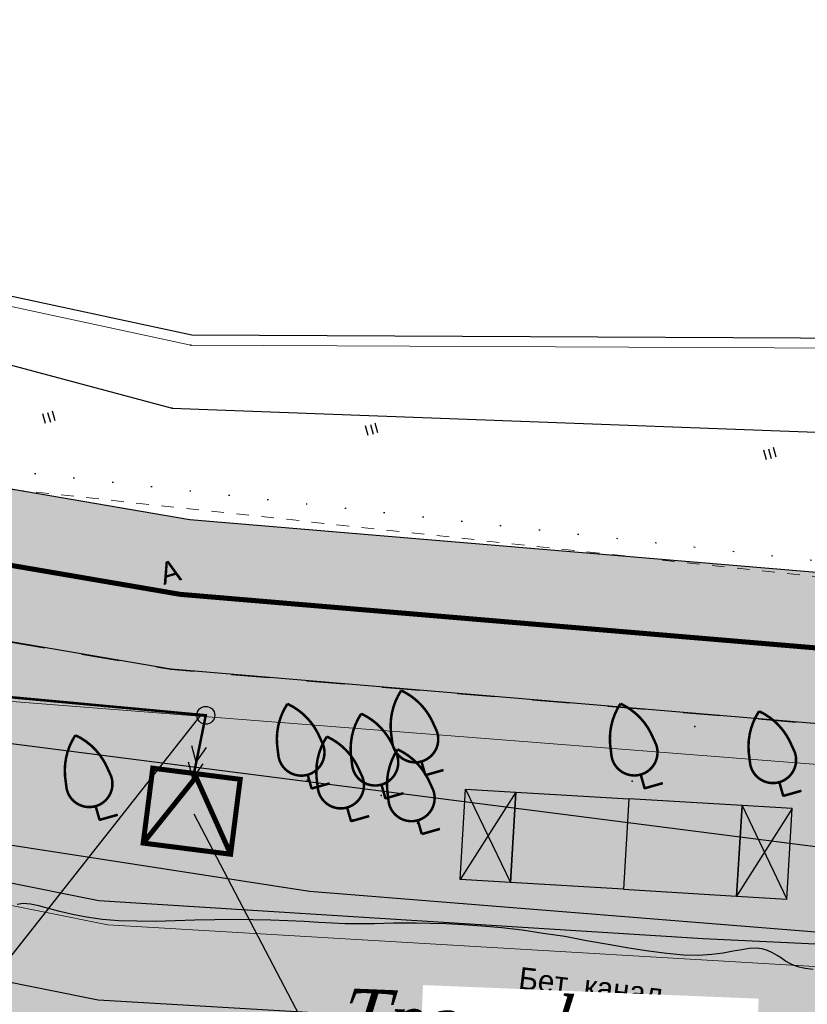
# Model space of a CAD drawing. Extents: x 4085 to 16488, y -65 to 12615.
# Tile 152 of 230: x 15410 to 15472, y 10567 to 10645. Entities that reach past the tile are written whole.
import ezdxf
from ezdxf.xclip import XClip

# ---------------------------------------------------------------- set-up
doc = ezdxf.new("R2010")
doc.units = 0
doc.header["$MEASUREMENT"] = 0
doc.header["$XCLIPFRAME"] = 0
for name, pattern in [('ACAD_ISO03W100', [30, 12, -18]), ('CONTI', [0]), ('STRIHSMALL', [1, 0.5, -0.5]), ('Д_ТРОТ_ТРУБА', [3, 1.5, -1.5]), ('ДОРОГИ_СТРОЯЩ', [9, 8, -1]), ('Контура низ откосов  Штриховая 0.1-0.5 - - - - - - -', [0.6, 0.1, -0.5]), ('РА_КОНТУРЫ', [1.5, 0, -1.5])]:
    doc.linetypes.add(name, pattern=pattern)
doc.layers.get('0').update_dxf_attribs({"color": 250, "linetype": 'CONTI'})
for name, color, linetype in [('(013) Газ', 30, 'ИК_Газопровод -------г--------'), ('(014) Водопровод', 5, 'ИК_Водопровод -------в--------'), ('(025) Дорога', 7, 'Continuous'), ('(027) Гидрография', 7, 'Continuous'), ('(035) Откосы', 7, 'Continuous'), ('(036) Растительность', 7, 'Continuous'), ('(037) Контуры', 7, 'Контура низ откосов  Штриховая 0.1-0.5 - - - - - - -'), ('(038) Деревья', 7, 'Continuous'), ('(040) Ограда', 7, 'Continuous'), ('GOR_BDEFAULT', 212, 'CONTI'), ('PI_TTDEFAULT', 5, 'CONTI')]:
    doc.layers.add(name, color=color, linetype=linetype)
doc.layers.add('.', color=7, linetype='Continuous', lineweight=15)
doc.layers.add('0ZG - GOR-INCE', color=5, linetype='Continuous', lineweight=15)
doc.styles.add('BM-431', font='txt')
doc.styles.add('ESKD1', font='times.ttf', dxfattribs={"width": 0.8, "oblique": 14.99430549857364})
doc.styles.get("Standard").update_dxf_attribs({"font": 'times.ttf'})
doc.linetypes.add('ИК_Водопровод -------в--------', pattern='A,9,-0.6,["В",Standard,S=1.199999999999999,R=0,X=0,Y=-0.6],-1.199999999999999', length=10.8)
doc.linetypes.add('ИК_Газопровод -------г--------', pattern='A,9,-0.6,["Г",Standard,S=1.199999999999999,R=0,X=0,Y=-0.6],-1.199999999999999', length=10.8)
doc.linetypes.add('ОГРАДА_ГЛИН', pattern='A,4,["|",Standard,S=0.8,R=0,X=0,Y=-0.8],0.5,["|",Standard,S=0.8,R=0,X=0,Y=-0.8],3.5', length=8)
doc.linetypes.add('ОТКОСЫ_НЕУКР', pattern='A,0.5,["|",Standard,S=1.199999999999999,R=0,X=0,Y=-1.199999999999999],1,["|",Standard,S=0.5,R=0,X=0,Y=-0.5],0.5', length=2)

# ---------------------------------------------------------------- blocks, each defined once
blk = doc.blocks.new('wedwedwedewdewd')
at = {"layer": '.', "linetype": 'Continuous'}
h = blk.add_hatch(color=256, dxfattribs=at)
h.dxf.hatch_style = 1
h.set_gradient(color1=(255, 217, 179), color2=(255, 209, 163), one_color=1, tint=0.8199999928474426, name='HEMISPHERICAL')
h.paths.add_polyline_path([(16128.6629179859, 10756.6104308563), (16126.6629179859, 10756.6104308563), (16126.6629179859, 10760.2104308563), (16128.6629179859, 10760.2104308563)])
h.paths.add_polyline_path([(16137.6629179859, 10756.6104308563), (16139.6629179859, 10756.6104308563), (16139.6629179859, 10760.2104308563), (16137.6629179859, 10760.2104308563)])
h = blk.add_hatch(color=256, dxfattribs=at)
h.dxf.hatch_style = 1
h.set_gradient(color1=(255, 127, 127), color2=(255, 133, 133), one_color=1, tint=0.7599999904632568, name='HEMISPHERICAL')
h.paths.add_polyline_path([(16133.1629179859, 10760.2104308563), (16133.1629179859, 10756.6104308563), (16137.6629179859, 10756.6104308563), (16137.6629179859, 10760.2104308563)])
h.paths.add_polyline_path([(16133.1629179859, 10760.2104308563), (16133.1629179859, 10756.6104308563), (16128.6629179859, 10756.6104308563), (16128.6629179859, 10760.2104308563)])
at = {"linetype": 'Continuous'}
for points in [[(16128.6629179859, 10756.6104308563), (16126.6629179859, 10756.6104308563), (16126.6629179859, 10760.2104308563), (16128.6629179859, 10760.2104308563)], [(16133.1629179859, 10760.2104308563), (16133.1629179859, 10756.6104308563), (16128.6629179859, 10756.6104308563), (16128.6629179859, 10760.2104308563)], [(16133.1629179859, 10760.2104308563), (16133.1629179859, 10756.6104308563), (16137.6629179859, 10756.6104308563), (16137.6629179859, 10760.2104308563)], [(16137.6629179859, 10756.6104308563), (16139.6629179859, 10756.6104308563), (16139.6629179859, 10760.2104308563), (16137.6629179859, 10760.2104308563)]]:
    blk.add_lwpolyline(points, close=True, dxfattribs=at)
for points in [[(16126.6629179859, 10760.2104308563), (16128.6629179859, 10756.6104308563)], [(16128.6629179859, 10760.2104308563), (16126.6629179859, 10756.6104308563)], [(16137.6629179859, 10760.2104308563), (16139.6629179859, 10756.6104308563)], [(16139.6629179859, 10760.2104308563), (16137.6629179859, 10756.6104308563)]]:
    blk.add_lwpolyline(points, dxfattribs=at)
blk = doc.blocks.new('Frukt')
at = {"const_width": 0.05}
for points in [[(-0.4205244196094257, 1.022529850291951, -0.1691763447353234), (1e-16, 1.75, -0.2441870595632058)], [(0.4205244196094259, 1.022529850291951, 0.1691763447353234), (1e-16, 1.75, 0.2441870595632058)], [(-0.4584567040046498, 0.7797198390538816, 1.08086464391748), (0.4584567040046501, 0.7797198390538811, 1.08086464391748)]]:
    blk.add_lwpolyline(points, format="xyb", dxfattribs=at)
for points in [[(-0.4205244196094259, 1.022529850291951), (-0.4584567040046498, 0.7797198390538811)], [(0.4205244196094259, 1.022529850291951), (0.4584567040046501, 0.7797198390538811)], [(0, 0), (0, 0.2749118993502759)], [(0, 0), (0.375, 0)]]:
    blk.add_lwpolyline(points, dxfattribs=at)
blk.add_lwpolyline([(0, 0), (0, 0.2749118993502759)])
blk = doc.blocks.new('SAFASDSADSD')
at = {"layer": '(038) Деревья', "color": 253, "linetype": 'Continuous', "xscale": 2, "yscale": 2, "zscale": 2, "rotation": 15.91962328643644}
for p in [(15426.92137231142, 10293.97898800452, -1.018999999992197), (15422.40334497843, 10293.44943389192, -0.8099999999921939), (15435.62842464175, 10293.45722204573, -0.6399999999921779), (15425.33307003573, 10293.05801201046, -0.9089999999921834), (15441.13232691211, 10293.15530119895, -0.8279999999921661), (15413.98258010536, 10292.20186779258, -0.8419999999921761), (15423.97004434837, 10292.14929809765, -0.9129999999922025), (15426.77746483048, 10291.63980305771, -301.1919999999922)]:
    blk.add_blockref('Frukt', p, dxfattribs=at)
blk = doc.blocks.new('I04020')
for p, q in [((-0.8, 0), (-0.8, 1.599999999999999)), ((0, 1.599999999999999), (0, 0)), ((0.8, 0), (0.8, 1.599999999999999))]:
    blk.add_line(p, q)
blk = doc.blocks.new('DWQDWQDWQDW')
at = {"layer": '(013) Газ', "color": 253, "elevation": -293.957, "flags": 128}
blk.add_lwpolyline([(16593.83506903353, 8974.110468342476), (16588.96545963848, 8968.736761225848), (16632.98667265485, 8943.083242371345), (16704.89038168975, 8901.987053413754), (16713.49512867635, 8898.601605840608), (16716.29561868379, 8902.06056614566), (16753.91639659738, 8891.037372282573), (16792.22739751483, 8888.710553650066), (16830.89549945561, 8890.879287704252), (16830.50853180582, 8918.83143865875)], dxfattribs=at)
at = {"layer": '(014) Водопровод', "color": 253, "elevation": -0.2139999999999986, "flags": 128}
blk.add_lwpolyline([(16576.37112010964, 8963.692651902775), (16647.22021744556, 8922.774417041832), (16676.61723473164, 8903.063879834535), (16729.17879445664, 8880.612172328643), (16787.81512696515, 8871.698870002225), (16848.04605080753, 8870.409413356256), (16903.72827593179, 8877.875031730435), (16942.08651437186, 8888.592403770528), (16968.85804464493, 8898.019312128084), (16985.97840509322, 8906.188265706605), (17005.34272647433, 8917.325592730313), (17029.56370210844, 8932.37398698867), (17030.32106021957, 8934.643155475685)], dxfattribs=at)
at = {"layer": '(025) Дорога', "color": 253, "linetype": 'Д_ТРОТ_ТРУБА', "elevation": -0.4010000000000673, "flags": 128}
blk.add_lwpolyline([(16566.95710446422, 8968.774648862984), (16581.35964468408, 8962.579843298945), (16593.92467366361, 8956.537509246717), (16606.68271899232, 8949.315799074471), (16619.4903360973, 8941.466356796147), (16632.3521543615, 8933.527680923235), (16644.7375996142, 8925.950764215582), (16657.88819308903, 8918.769131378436), (16670.94665096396, 8911.584201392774), (16683.91161958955, 8904.281972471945), (16697.34266377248, 8897.96886783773), (16711.11165083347, 8892.342929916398), (16724.9216501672, 8887.512931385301), (16739.10714151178, 8883.503847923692), (16753.61875502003, 8880.664484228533), (16784.58704305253, 8877.32039776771), (16810.58901265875, 8875.154393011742), (16851.88239628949, 8872.593959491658), (16870.9045429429, 8873.190305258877), (16896.32836116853, 8876.784183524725), (16922.73497409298, 8884.704644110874), (16937.64509330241, 8890.028293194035), (16946.15470516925, 8892.230724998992), (16961.10083296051, 8897.336424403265), (16974.97421041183, 8903.031104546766), (16988.47571634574, 8909.838002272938), (17001.44256465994, 8917.787105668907), (17014.22299669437, 8926.21469412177), (17017.81314260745, 8929.256083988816)], dxfattribs=at)
at = {"layer": '(035) Откосы', "color": 253, "linetype": 'ОТКОСЫ_НЕУКР', "ltscale": 1.5, "elevation": -0.6170000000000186, "flags": 128}
blk.add_lwpolyline([(16739.45308839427, 8875.20530978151), (16758.92019256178, 8871.7201008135), (16785.23249284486, 8868.989124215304), (16834.46331352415, 8866.430057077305), (16872.30635476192, 8865.117805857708), (16894.6491773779, 8865.49292062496), (16897.6269511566, 8866.243948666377), (16919.04864691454, 8873.140999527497), (16955.05316177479, 8885.96822939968), (16990.55466388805, 8900.238315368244), (17022.49028712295, 8919.820872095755)], dxfattribs=at)
at = {"layer": '(037) Контуры', "color": 253, "linetype": 'РА_КОНТУРЫ', "elevation": 0.1370000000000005, "flags": 128}
blk.add_lwpolyline([(16709.93101087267, 8900.003870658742), (16727.13231965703, 8893.835471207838), (16737.69941842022, 8890.020052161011), (16764.36353580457, 8886.408268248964), (16791.92882026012, 8882.68535570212), (16826.8782259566, 8880.017210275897), (16829.39197099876, 8881.426574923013), (16830.10129526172, 8884.267925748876), (16830.31817282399, 8891.853615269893)], dxfattribs=at)
at = {"layer": '(040) Ограда', "color": 253, "linetype": 'ОГРАДА_ГЛИН', "ltscale": 0.5, "elevation": 0.1370000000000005, "flags": 128}
blk.add_lwpolyline([(16711.29915377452, 8902.988500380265), (16714.09985229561, 8901.531539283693), (16715.19022451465, 8903.42581412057), (16754.76966630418, 8893.926719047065), (16792.35856682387, 8892.861280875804), (16829.90656992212, 8892.260254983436), (16829.68568297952, 8900.108678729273), (16829.1840738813, 8917.931555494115)], dxfattribs=at)
at = {"color": 253, "linetype": 'Continuous', "elevation": -0.6170000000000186}
for points in [[(16558.80255977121, 8945.946029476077), (16570.6070005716, 8947.717188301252, -0.07815532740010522), (16597.94249155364, 8942.058203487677), (16620.12967143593, 8929.197915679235, 0.02195865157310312), (16680.08866086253, 8893.238522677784, 0.01496813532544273), (16723.48298193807, 8876.757839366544), (16750.88513959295, 8870.57602320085), (16790.77832134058, 8867.279309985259), (16872.31370058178, 8863.893621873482), (16895.15054692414, 8864.321306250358), (16944.32124811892, 8880.133131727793), (16994.43535242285, 8899.563749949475), (17012.77464116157, 8910.375999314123), (17023.26825659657, 8917.9292242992)], [(16562.18063359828, 8941.934712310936), (16579.37002182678, 8942.908548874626), (16596.98241794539, 8939.147166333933), (16618.54894594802, 8926.646625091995, 0.02197958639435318), (16678.79663357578, 8890.526571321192, 0.01507167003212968), (16722.66014219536, 8873.868075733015), (16750.42929275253, 8867.603467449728), (16790.58345219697, 8864.285187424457, 0.01330051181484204), (16847.98186172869, 8863.082048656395), (16895.37651316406, 8862.057228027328), (16949.57757229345, 8880.2725550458, 0.04650476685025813), (16996.14201924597, 8896.840733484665), (17017.23438593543, 8907.707821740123), (17025.51246180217, 8912.472396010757)]]:
    blk.add_lwpolyline(points, format="xyb", dxfattribs=at)
at = {"color": 253, "linetype": 'Continuous'}
for points, elevation in [([(16711.11455305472, 8902.633644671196), (16714.25530054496, 8900.999785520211), (16715.38769388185, 8902.96706253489), (16754.71675908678, 8893.528058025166), (16792.3496989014, 8892.461371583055), (16830.31817282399, 8891.853615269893), (16830.08552465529, 8900.119931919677), (16829.58391555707, 8917.942808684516)], 0.1370000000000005), ([(16737.97634096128, 8880.481025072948), (16795.4310455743, 8874.631195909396)], 0.4177193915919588)]:
    blk.add_lwpolyline(points, dxfattribs=dict(at, elevation=elevation))
at = {"color": 253, "linetype": 'STRIHSMALL', "elevation": -0.1080000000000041}
blk.add_lwpolyline([(16683.38293585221, 8910.534855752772), (16713.86271344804, 8896.817288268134), (16737.53588446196, 8889.268521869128), (16798.08475644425, 8881.262483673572), (16829.05295367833, 8879.045837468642), (16831.14934190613, 8881.717680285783), (16831.25646008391, 8899.907069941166), (16831.3587894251, 8917.283282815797)], dxfattribs=at)
at = {"layer": 'GOR_BDEFAULT', "color": 253}
blk.add_polyline3d([(16778.84270356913, 8868.13926992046, 0.02799999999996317), (16778.52932085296, 8868.19210488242, 0.02799999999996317), (16778.28871843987, 8868.243199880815, 0.02799999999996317), (16778.09399066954, 8868.316554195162, 0.02799999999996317), (16777.91861819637, 8868.394945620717, 0.02799999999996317), (16777.75756979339, 8868.49772271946, 0.02799999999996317), (16777.5914878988, 8868.619857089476, 0.02799999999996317), (16777.42792312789, 8868.732311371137, 0.02799999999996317), (16777.24500129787, 8868.839735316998, 0.02799999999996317), (16777.05491818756, 8868.934963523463, 0.02799999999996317), (16776.84083436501, 8869.003283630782, 0.02799999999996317), (16776.6027480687, 8869.044702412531, 0.02799999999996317), (16776.32633900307, 8869.03481967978, 0.02799999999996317), (16776.02844383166, 8868.988358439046, 0.02799999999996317), (16775.67964178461, 8868.93899031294, 0.02799999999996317), (16775.28244998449, 8868.877035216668, 0.02799999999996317), (16774.82931681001, 8868.831534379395, 0.02799999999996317), (16774.30804824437, 8868.80964642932, 0.02799999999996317), (16773.71361054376, 8868.830729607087, 0.02799999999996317), (16773.05316675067, 8868.906972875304, 0.02799999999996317), (16772.32207019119, 8869.016510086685, 0.02799999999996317), (16771.5396781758, 8869.16437060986, 0.02799999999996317), (16770.72321821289, 8869.32403854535, 0.02799999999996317), (16769.87269055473, 8869.495512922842, 0.02799999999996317), (16769.0196467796, 8869.676663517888, 0.02799999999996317), (16768.16447420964, 8869.826264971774, 0.02799999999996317), (16767.32149716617, 8869.96870199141, 0.02799999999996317), (16766.51762005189, 8870.079980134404, 0.02799999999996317), (16765.7309719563, 8870.164736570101, 0.02799999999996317), (16764.99774760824, 8870.242720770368, 0.02799999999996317), (16764.31330184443, 8870.292060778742, 0.02799999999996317), (16763.68479720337, 8870.324947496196, 0.02799999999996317), (16763.12907211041, 8870.356097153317, 0.02799999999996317), (16762.65116081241, 8870.36614957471, 0.02799999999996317), (16762.22667477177, 8870.369423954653, 0.02799999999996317), (16761.8434161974, 8870.373093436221, 0.02799999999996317), (16761.47235314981, 8870.369598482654, 0.02799999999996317), (16761.11096825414, 8870.36862014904, 0.02799999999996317), (16760.71551541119, 8870.379449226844, 0.02799999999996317), (16760.28851199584, 8870.392404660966, 0.02799999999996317), (16759.80305134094, 8870.431489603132, 0.02799999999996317), (16759.26668330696, 8870.467669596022, 0.02799999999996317), (16758.67437440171, 8870.520301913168, 0.02799999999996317), (16758.03115836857, 8870.570028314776, 0.02799999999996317), (16757.35890687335, 8870.612208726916, 0.02799999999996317), (16756.63826562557, 8870.641802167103, 0.02799999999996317), (16755.89826782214, 8870.666363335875, 0.02799999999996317), (16755.1317521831, 8870.67369649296, 0.02799999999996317), (16754.34587998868, 8870.675997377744, 0.02799999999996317), (16753.5625249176, 8870.668618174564, 0.02799999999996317), (16752.7888482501, 8870.66375462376, 0.02799999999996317), (16752.03917153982, 8870.685802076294, 0.02799999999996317), (16751.32820844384, 8870.717912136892, 0.02799999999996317), (16750.65808649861, 8870.791638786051, 0.02799999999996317), (16750.04351634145, 8870.890145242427, 0.02799999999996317), (16749.49417612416, 8871.01594812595, 0.02799999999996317), (16748.99574378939, 8871.144654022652, 0.02799999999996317), (16748.54821933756, 8871.276262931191, 0.02799999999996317), (16748.15663424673, 8871.391425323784, 0.02799999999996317), (16747.82602377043, 8871.470777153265, 0.02799999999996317), (16747.53954797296, 8871.49960799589, 0.02799999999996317), (16747.29972271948, 8871.468242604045, 0.02799999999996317)], dxfattribs=at)
blk.add_polyline3d([(16778.84270356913, 8868.13926992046, 0.02799999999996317), (16778.52932085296, 8868.19210488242, 0.02799999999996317), (16778.28871843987, 8868.243199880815, 0.02799999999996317), (16778.09399066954, 8868.316554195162, 0.02799999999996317), (16777.91861819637, 8868.394945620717, 0.02799999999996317), (16777.75756979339, 8868.49772271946, 0.02799999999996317), (16777.5914878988, 8868.619857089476, 0.02799999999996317), (16777.42792312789, 8868.732311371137, 0.02799999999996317), (16777.24500129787, 8868.839735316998, 0.02799999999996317), (16777.05491818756, 8868.934963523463, 0.02799999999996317), (16776.84083436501, 8869.003283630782, 0.02799999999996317), (16776.6027480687, 8869.044702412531, 0.02799999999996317), (16776.32633900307, 8869.03481967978, 0.02799999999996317), (16776.02844383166, 8868.988358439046, 0.02799999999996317), (16775.67964178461, 8868.93899031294, 0.02799999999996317), (16775.28244998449, 8868.877035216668, 0.02799999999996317), (16774.82931681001, 8868.831534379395, 0.02799999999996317), (16774.30804824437, 8868.80964642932, 0.02799999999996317), (16773.71361054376, 8868.830729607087, 0.02799999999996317), (16773.05316675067, 8868.906972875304, 0.02799999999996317), (16772.32207019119, 8869.016510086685, 0.02799999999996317), (16771.5396781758, 8869.16437060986, 0.02799999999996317), (16770.72321821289, 8869.32403854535, 0.02799999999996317), (16769.87269055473, 8869.495512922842, 0.02799999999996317), (16769.0196467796, 8869.676663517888, 0.02799999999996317), (16768.16447420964, 8869.826264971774, 0.02799999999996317), (16767.32149716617, 8869.96870199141, 0.02799999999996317), (16766.51762005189, 8870.079980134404, 0.02799999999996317), (16765.7309719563, 8870.164736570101, 0.02799999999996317), (16764.99774760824, 8870.242720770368, 0.02799999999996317), (16764.31330184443, 8870.292060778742, 0.02799999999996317), (16763.68479720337, 8870.324947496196, 0.02799999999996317), (16763.12907211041, 8870.356097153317, 0.02799999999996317), (16762.65116081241, 8870.36614957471, 0.02799999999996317), (16762.22667477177, 8870.369423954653, 0.02799999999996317), (16761.8434161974, 8870.373093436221, 0.02799999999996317), (16761.47235314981, 8870.369598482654, 0.02799999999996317), (16761.11096825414, 8870.36862014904, 0.02799999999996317), (16760.71551541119, 8870.379449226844, 0.02799999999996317), (16760.28851199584, 8870.392404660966, 0.02799999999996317), (16759.80305134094, 8870.431489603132, 0.02799999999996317), (16759.26668330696, 8870.467669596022, 0.02799999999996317), (16758.67437440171, 8870.520301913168, 0.02799999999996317), (16758.03115836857, 8870.570028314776, 0.02799999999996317), (16757.35890687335, 8870.612208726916, 0.02799999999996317), (16756.63826562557, 8870.641802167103, 0.02799999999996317), (16755.89826782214, 8870.666363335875, 0.02799999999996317), (16755.1317521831, 8870.67369649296, 0.02799999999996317), (16754.34587998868, 8870.675997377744, 0.02799999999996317), (16753.5625249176, 8870.668618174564, 0.02799999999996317), (16752.7888482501, 8870.66375462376, 0.02799999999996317), (16752.03917153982, 8870.685802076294, 0.02799999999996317), (16751.32820844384, 8870.717912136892, 0.02799999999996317), (16750.65808649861, 8870.791638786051, 0.02799999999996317), (16750.04351634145, 8870.890145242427, 0.02799999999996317), (16749.49417612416, 8871.01594812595, 0.02799999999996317), (16748.99574378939, 8871.144654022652, 0.02799999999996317), (16748.54821933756, 8871.276262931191, 0.02799999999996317), (16748.15663424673, 8871.391425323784, 0.02799999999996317), (16747.82602377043, 8871.470777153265, 0.02799999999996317), (16747.53954797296, 8871.49960799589, 0.02799999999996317), (16747.29972271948, 8871.468242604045, 0.02799999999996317)], dxfattribs=at)
at = {"layer": 'PI_TTDEFAULT', "color": 253}
for p in [(16754.71675908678, 8893.528058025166, 0.05099999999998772), (16753.91639659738, 8891.037372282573, 0.125), (16753.61875502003, 8880.664484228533, 0.2659999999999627), (16774.36660160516, 8877.910883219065, 0.4020000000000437), (16758.927198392, 8876.13816541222, 0.6259999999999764), (16763.58755307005, 8876.293072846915, 0.3159999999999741), (16763.62926602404, 8876.220727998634, 0.200999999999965), (16759.10006282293, 8875.797269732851, 0.4099999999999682), (16771.83851305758, 8875.788252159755, 0.8700000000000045), (16761.8534738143, 8875.45077429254, 0.3400000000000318), (16762.01980314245, 8875.337251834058, 0.3109999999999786), (16772.3216882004, 8875.494920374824, 0.5799999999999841), (16777.81699667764, 8875.06401303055, 0.3919999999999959), (16750.65235756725, 8874.747518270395, 0.3779999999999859), (16760.63584245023, 8874.460751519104, 0.3069999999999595), (16760.70235335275, 8874.511718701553, 0.6209999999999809), (16763.27257975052, 8874.320844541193, 0.3589999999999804), (16763.39531051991, 8874.021054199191, 0.2589999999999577)]:
    blk.add_point(p, dxfattribs=at)
at = {"layer": '(036) Растительность', "color": 253, "linetype": 'Continuous', "extrusion": (-0.01063456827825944, -0.002758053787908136, 0.9999396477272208), "xscale": 0.25, "yscale": 0.25, "zscale": 0.25, "rotation": 14.53837778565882}
for p in [(16744.99678551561, 8889.257987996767, -496.5813212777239), (16757.79974541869, 8888.480121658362, -496.7153385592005), (16773.58445113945, 8887.143339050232, -496.8795259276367)]:
    blk.add_blockref('I04020', p, dxfattribs=at)
at = {"layer": '(038) Деревья', "color": 253, "linetype": 'Continuous', "xscale": 2, "yscale": 2, "zscale": 2, "rotation": 14.5758826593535}
for p in [(16763.62926602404, 8876.220727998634, 0.200999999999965), (16759.10006282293, 8875.797269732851, 0.4099999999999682), (16772.3216882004, 8875.494920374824, 0.5799999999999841), (16762.01980314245, 8875.337251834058, 0.3109999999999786), (16777.81699667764, 8875.06401303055, 0.3919999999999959), (16750.65235756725, 8874.747518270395, 0.3779999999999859), (16760.63584245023, 8874.460751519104, 0.3069999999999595), (16763.43054294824, 8873.88556104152, -299.972)]:
    blk.add_blockref('Frukt', p, dxfattribs=at)
at = {"layer": '(025) Дорога', "color": 253, "linetype": 'ДОРОГИ_СТРОЯЩ', "extrusion": (-0.01063456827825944, -0.002758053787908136, 0.9999396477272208), "style": 'BM-431'}
blk.add_text('A', height=0.8750000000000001, rotation=14.53837778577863, dxfattribs=at).set_placement((16749.33980269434, 8882.68172286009, -496.6071751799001))
at = {"layer": '(027) Гидрография', "color": 253, "extrusion": (-0.0108735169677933, 0.001570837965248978, 0.9999396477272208), "style": 'BM-431'}
blk.add_text('Бет. канал', height=0.8750000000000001, rotation=351.7801504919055, dxfattribs=at).set_placement((16766.09738847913, 8867.929193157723, -169.0043190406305))
blk = doc.blocks.new('A$C10aa157c')
at = {"layer": '.', "linetype": 'Continuous', "lineweight": 30}
h = blk.add_hatch(color=250, dxfattribs=at)
h.dxf.hatch_style = 1
h.set_gradient(color1=(51, 51, 51), color2=(51, 51, 51), one_color=1, tint=0.2000000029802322)
h.paths.add_polyline_path([(126.3564412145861, 68.20969362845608), (126.3564412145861, 60.14543646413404), (119.190363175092, 53.78011422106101), (110.3653580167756, 45.94123759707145), (106.847521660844, 42.81649322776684), (94.26823584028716, 34.09151423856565), (81.49136426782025, 25.8405171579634), (68.1531967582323, 18.71887362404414), (54.41717788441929, 12.70042121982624), (39.59489175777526, 7.245631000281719), (31.13926828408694, 4.844249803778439), (16.35809187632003, -0.8275857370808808), (-9.85552003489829, -9.365117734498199), (-35.18806824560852, -13.55421015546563), (-54.19099913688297, -14.59647169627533), (-95.5330705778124, -13.00509478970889), (-121.5786835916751, -11.4494461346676), (-152.6168759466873, -8.83250263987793), (-167.191083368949, -6.334225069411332), (-181.4666888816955, -2.658901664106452), (-195.3861565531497, 1.845916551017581), (-209.283288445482, 7.147417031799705), (-222.8586848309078, 13.14382019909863), (-235.9913293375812, 20.1400053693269), (-249.2146866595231, 27.01673148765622), (-262.5300769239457, 33.8880007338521), (-275.0897990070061, 41.17238829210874), (-288.1342465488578, 48.80726432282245), (-301.1224152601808, 56.35420234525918), (-314.0463051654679, 63.27474337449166), (-326.7495747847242, 69.02075895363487), (-341.2934258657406, 74.8761134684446), (-369.0938269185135, 86.0685550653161), (-366.8530132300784, 91.63441115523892), (-339.0526121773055, 80.44196955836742), (-324.3917479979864, 74.53950556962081), (-311.3907699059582, 68.65882879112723), (-298.1981247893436, 61.59437354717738), (-285.1116180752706, 53.99029499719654), (-272.0692668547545, 46.35664593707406), (-259.6474788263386, 39.15225737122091), (-246.4547890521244, 32.34430644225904), (-233.1965844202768, 25.44945819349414), (-220.2324603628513, 18.54304932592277), (-207.0003452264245, 12.69827729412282), (-193.3918239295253, 7.506876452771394), (-179.793426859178, 3.105967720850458), (-165.9341270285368, -0.4621757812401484), (-151.8565753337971, -2.875317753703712), (-121.1477076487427, -5.464494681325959), (-95.23877946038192, -7.011979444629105), (-54.24000764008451, -8.590141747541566), (-35.84375756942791, -7.581155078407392), (-11.28211946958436, -3.519543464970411), (14.35296780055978, 4.829568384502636), (29.24111810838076, 10.54245196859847), (37.73652797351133, 12.955132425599), (52.17507667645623, 18.26870238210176), (65.53231555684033, 24.12119189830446), (78.44565693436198, 31.01600815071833), (90.93007085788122, 39.07814309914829), (103.1321093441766, 47.54146374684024), (106.3807575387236, 50.42709972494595), (115.20576269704, 58.26597634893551), (120.3564412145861, 62.84110494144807), (120.3564412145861, 68.20969362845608)])
at = {"layer": '.', "linetype": 'Continuous', "lineweight": 50}
h = blk.add_hatch(color=4, dxfattribs=at)
h.dxf.hatch_style = 1
h.set_gradient(color1=(0, 255, 255), color2=(0, 255, 255), one_color=1, tint=0.5)
edge = h.paths.add_edge_path()
edge.add_line((117.4324962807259, 25.8464246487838), (111.2859458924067, 22.04202636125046))
edge.add_line((111.2859458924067, 22.04202636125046), (90.49397812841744, 10.57433190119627))
edge.add_line((90.49397812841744, 10.57433190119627), (88.23807309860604, 9.587726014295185))
edge.add_line((88.23807309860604, 9.587726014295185), (6.163735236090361, -19.95635591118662))
edge.add_arc((-27.70549202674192, 74.13336427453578), 100.0000000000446, 270.3128248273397, 289.7972202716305, ccw=False)
edge.add_line((-27.15951241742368, -25.86514524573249), (-114.5854871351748, -26.34248035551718))
edge.add_line((-114.5854871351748, -26.34248035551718), (-131.8038967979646, -25.51755084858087))
edge.add_line((-131.8038967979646, -25.51755084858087), (-156.2513825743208, -23.98036590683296))
edge.add_line((-156.2513825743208, -23.98036590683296), (-183.7814535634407, -18.45982324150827))
edge.add_line((-183.7814535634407, -18.45982324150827), (-197.4729350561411, -14.02515858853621))
edge.add_line((-197.4729350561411, -14.02515858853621), (-226.9882538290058, -3.257921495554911))
edge.add_line((-226.9882538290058, -3.257921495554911), (-229.3201723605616, -2.22804471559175))
edge.add_line((-229.3201723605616, -2.22804471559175), (-266.0129081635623, 18.33381446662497))
edge.add_line((-266.0129081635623, 18.33381446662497), (-302.414357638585, 39.40997971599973))
edge.add_line((-302.414357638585, 39.40997971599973), (-311.2653128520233, 44.05475481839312))
edge.add_arc((-5824.953526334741, -31255.54911888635), 31781.53489632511, 80.00936784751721, 80.04077242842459)
edge.add_arc((-344.2962635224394, -73.22361097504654), 121.3386725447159, 82.48260712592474, 104.7849835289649)
edge.add_line((-375.2609654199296, 44.0975750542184), (-422.1471010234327, 28.59770207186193))
edge.add_line((-422.1471010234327, 28.59770207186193), (-424.8801888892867, 34.73041368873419))
edge.add_line((-424.8801888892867, 34.73041368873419), (-369.9069065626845, 51.63645814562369))
edge.add_arc((-345.3716680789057, -51.17261419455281), 105.6961838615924, 80.20076656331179, 103.42249696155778, ccw=False)
edge.add_line((-327.3825670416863, 52.98148090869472), (-309.305153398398, 49.80210033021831))
edge.add_line((-309.305153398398, 49.80210033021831), (-299.5158731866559, 44.66491412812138))
edge.add_line((-299.5158731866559, 44.66491412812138), (-263.0429987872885, 23.54739438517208))
edge.add_line((-263.0429987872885, 23.54739438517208), (-226.6355735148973, 3.145417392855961))
edge.add_line((-226.6355735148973, 3.145417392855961), (-224.7456836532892, 2.310759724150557))
edge.add_line((-224.7456836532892, 2.310759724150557), (-195.5197359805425, -8.350914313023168))
edge.add_line((-195.5197359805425, -8.350914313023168), (-182.2621487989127, -12.64504079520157))
edge.add_line((-182.2621487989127, -12.64504079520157), (-155.4697206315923, -18.01766561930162))
edge.add_line((-155.4697206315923, -18.01766561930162), (-131.4720545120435, -19.52656724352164))
edge.add_line((-131.4720545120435, -19.52656724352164), (-114.4582114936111, -20.34169601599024))
edge.add_line((-114.4582114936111, -20.34169601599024), (-27.19227119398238, -19.86523467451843))
edge.add_arc((-27.70549202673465, 74.13336427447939), 93.99999999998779, 270.3128248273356, 289.7972202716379)
edge.add_line((4.131581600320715, -14.31097270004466), (86.01742751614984, 15.16525827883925))
edge.add_line((86.01742751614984, 15.16525827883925), (87.83742534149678, 15.96122288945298))
edge.add_line((87.83742534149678, 15.96122288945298), (108.2562857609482, 27.2231320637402))
edge.add_line((108.2562857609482, 27.2231320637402), (115.2645194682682, 31.56086796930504))
edge.add_line((115.2645194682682, 31.56086796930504), (117.4324962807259, 25.8464246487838))
at = {"linetype": 'Continuous'}
h = blk.add_hatch(color=256, dxfattribs=at)
h.dxf.hatch_style = 1
h.set_gradient(color1=(196, 196, 196), color2=(179, 179, 179), one_color=1, tint=0.699999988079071, name='SPHERICAL')
edge = h.paths.add_edge_path()
edge.add_line((-329.6939609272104, -123.8959480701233), (-413.5123903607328, -4.99904155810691))
edge.add_line((-413.5123903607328, -4.99904155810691), (-355.7886663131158, 33.28476060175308))
edge.add_line((-355.7886663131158, 33.28476060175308), (-335.031477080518, 75.58643090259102))
edge.add_line((-335.031477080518, 75.58643090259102), (-290.265852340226, 52.29770563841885))
edge.add_arc((-35.22096130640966, 435.710675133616), 460.4925641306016, 236.3682958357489, 253.1961533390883)
edge.add_arc((23.16678665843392, 1743.610821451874), 1759.185429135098, 263.7500878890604, 266.8247429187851)
edge.add_line((-74.2750708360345, -12.87386635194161), (-37.8087558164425, -12.38197344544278))
edge.add_line((-37.8087558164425, -12.38197344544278), (-8.681647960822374, -7.258780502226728))
edge.add_line((-8.681647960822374, -7.258780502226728), (21.71312455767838, 1.674478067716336))
edge.add_line((21.71312455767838, 1.674478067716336), (73.82824807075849, 22.10592837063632))
edge.add_line((73.82824807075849, 22.10592837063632), (122.4104008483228, 60.65294329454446))
edge.add_line((122.4104008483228, 60.65294329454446), (125.2745590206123, 27.75500045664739))
edge.add_line((125.2745590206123, 27.75500045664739), (114.748125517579, 2.379272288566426))
edge.add_line((114.748125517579, 2.379272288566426), (116.6623456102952, -0.02417328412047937))
edge.add_line((116.6623456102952, -0.02417328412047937), (116.2891382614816, -3.732436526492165))
edge.add_line((116.2891382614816, -3.732436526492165), (111.2584338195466, -27.65741119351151))
edge.add_line((111.2584338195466, -27.65741119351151), (112.8600939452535, -27.92515144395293))
edge.add_line((112.8600939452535, -27.92515144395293), (106.1017429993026, -65.58583641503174))
edge.add_line((106.1017429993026, -65.58583641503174), (101.2804055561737, -90.48027766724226))
edge.add_line((101.2804055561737, -90.48027766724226), (98.81490888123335, -96.13533966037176))
edge.add_line((98.81490888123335, -96.13533966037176), (53.13542081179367, -97.30507864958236))
edge.add_line((53.13542081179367, -97.30507864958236), (30.09047449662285, -97.89520286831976))
edge.add_line((30.09047449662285, -97.89520286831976), (12.28662535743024, -98.29843708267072))
edge.add_line((12.28662535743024, -98.29843708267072), (-62.51886126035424, -99.99268484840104))
edge.add_line((-62.51886126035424, -99.99268484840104), (-93.46711186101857, -101.1777100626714))
edge.add_line((-93.46711186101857, -101.1777100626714), (-93.73522817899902, -109.8933634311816))
edge.add_line((-93.73522817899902, -109.8933634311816), (-152.9130991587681, -112.2181400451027))
edge.add_line((-152.9130991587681, -112.2181400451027), (-153.085833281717, -120.2735644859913))
edge.add_line((-153.085833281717, -120.2735644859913), (-196.6151896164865, -120.663996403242))
edge.add_line((-196.6151896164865, -120.663996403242), (-196.010272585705, -100.2536491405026))
edge.add_line((-196.010272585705, -100.2536491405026), (-236.8828322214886, -97.89520286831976))
edge.add_line((-236.8828322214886, -97.89520286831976), (-266.6043384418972, -99.72434434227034))
edge.add_line((-266.6043384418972, -99.72434434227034), (-280.8519175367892, -100.7559259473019))
edge.add_line((-280.8519175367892, -100.7559259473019), (-292.7545044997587, -102.6790545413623))
edge.add_line((-292.7545044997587, -102.6790545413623), (-308.6164820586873, -109.5958216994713))
edge.add_line((-308.6164820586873, -109.5958216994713), (-329.6939609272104, -123.8959480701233))
for points, elevation in [([(-9.85552003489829, -9.365117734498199), (-35.18806824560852, -13.55421015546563), (-54.19099913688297, -14.59647169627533), (-95.5330705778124, -13.00509478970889), (-121.5786835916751, -11.4494461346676), (-152.6168759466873, -8.83250263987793), (-167.191083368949, -6.334225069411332), (-181.4666888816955, -2.658901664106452), (-195.3861565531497, 1.845916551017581), (-209.283288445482, 7.147417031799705)], -1.620999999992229), ([(-207.0003452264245, 12.69827729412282), (-193.3918239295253, 7.506876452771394), (-179.793426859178, 3.105967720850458), (-165.9341270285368, -0.4621757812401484), (-151.8565753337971, -2.875317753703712), (-121.1477076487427, -5.464494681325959), (-95.23877946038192, -7.011979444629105), (-54.24000764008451, -8.590141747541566), (-35.84375756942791, -7.581155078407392), (-11.28211946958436, -3.519543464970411)], -1.620999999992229), ([(-310.5347289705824, 45.93517624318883), (-288.727846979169, 33.96953195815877), (-274.4873257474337, 25.23622013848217), (-257.6072697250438, 15.40358086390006), (-243.4411516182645, 7.570372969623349), (-227.6496925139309, -0.7277474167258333), (-212.7345870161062, -6.331781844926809), (-195.4560515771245, -12.39361442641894), (-183.4075955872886, -16.35303855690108), (-155.4991731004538, -21.96472225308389), (-122.889283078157, -23.89089112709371), (-107.8811498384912, -24.49342670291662), (-81.50336457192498, -24.62609611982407), (-54.75523238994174, -24.19153198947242), (-30.58178783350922, -24.14722349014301), (-10.46175109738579, -24.11034464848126), (15.60182704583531, -14.66533892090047), (36.49558892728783, -7.093788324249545), (44.56949260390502, -4.270245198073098), (63.54049542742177, 1.907058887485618), (78.57534353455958, 7.959346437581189), (93.13901648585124, 15.03243375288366), (116.5460771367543, 28.18288504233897), (118.3102865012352, 29.25414919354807)], -1.836999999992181)]:
    blk.add_lwpolyline(points, dxfattribs=dict(at, elevation=elevation))
at = {"color": 7, "linetype": 'ACAD_ISO03W100', "ltscale": 0.2, "true_color": 0xffffff, "const_width": 0.2, "elevation": -1.620999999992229}
blk.add_lwpolyline([(-367.9734200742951, 88.8514831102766), (-340.1730190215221, 77.6590415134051), (-325.5706613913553, 71.78013226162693), (-312.7185375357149, 65.96678608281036), (-299.6602700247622, 58.97428794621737), (-286.6229323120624, 51.39877966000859), (-273.5795329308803, 43.76451711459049), (-261.0887778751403, 36.5201290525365), (-247.8347378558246, 29.68051896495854), (-234.593956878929, 22.79473178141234), (-221.5455725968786, 15.84343476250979), (-208.1418168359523, 9.922847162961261), (-194.3889902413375, 4.676396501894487), (-180.6300578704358, 0.2235330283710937), (-166.5626051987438, -3.398200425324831), (-152.2367256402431, -5.853910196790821), (-121.3631956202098, -8.456970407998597), (-95.38592501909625, -10.00853711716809), (-54.21550338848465, -11.59330672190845), (-35.51591290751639, -10.56768261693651), (-10.56881975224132, -6.442330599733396)], dxfattribs=at)
at = {"linetype": 'Continuous', "lineweight": 30}
blk.add_lwpolyline([(-424.8801888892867, 34.73041368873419), (-369.9069065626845, 51.63645814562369, -0.1016720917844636), (-327.3825670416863, 52.98148090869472), (-309.305153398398, 49.80210033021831), (-299.5158731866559, 44.66491412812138), (-263.0429987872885, 23.54739438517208), (-226.6355735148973, 3.145417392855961), (-224.7456836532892, 2.310759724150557), (-195.5197359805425, -8.350914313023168), (-182.2621487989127, -12.64504079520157), (-155.4697206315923, -18.01766561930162), (-131.4720545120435, -19.52656724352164), (-114.4582114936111, -20.34169601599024), (-27.19227119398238, -19.86523467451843, 0.0852221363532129)], format="xyb", dxfattribs=at)
at = {"linetype": 'Continuous'}
blk.add_blockref('SAFASDSADSD', (-15569.42628164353, -10307.01927286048), dxfattribs=at)
at = {"linetype": 'Continuous', "rotation": 356.565928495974}
blk.add_blockref('wedwedwedewdewd', (-16883.15177652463, -9788.491502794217, -32.28442113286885), dxfattribs=at)
at = {"layer": '0ZG - GOR-INCE', "linetype": 'Continuous', "rotation": 1.343740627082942}
blk.add_blockref('DWQDWQDWQDW', (-16693.37190173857, -9279.936333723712, -1.219999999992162), dxfattribs=at)
blk = doc.blocks.new('161нг65а1г6н5л')
at = {"layer": '.'}
h = blk.add_hatch(color=1, dxfattribs=at)
h.dxf.hatch_style = 1
h.set_gradient(color1=(255, 0, 0), color2=(255, 51, 51), one_color=1, tint=0.6000000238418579, name='SPHERICAL')
h.paths.add_polyline_path([(15458.84611737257, 10964.02943135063), (15459.63339135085, 10966.92428880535), (15456.25605765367, 10967.84277511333), (15455.4687836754, 10964.94791765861), (15457.909938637, 10967.25562207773)])
at = {"layer": '.', "true_color": 0xffffff}
h = blk.add_hatch(color=7, dxfattribs=at)
h.dxf.hatch_style = 1
h.set_gradient(color1=(255, 255, 255), tint=0.4000000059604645, name='HEMISPHERICAL')
h.paths.add_polyline_path([(15455.4687836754, 10964.94791765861), (15458.84611737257, 10964.02943135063), (15457.909938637, 10967.25562207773)])
at = {"const_width": 0.2}
blk.add_lwpolyline([(15459.63339135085, 10966.92428880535), (15456.25605765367, 10967.84277511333), (15455.4687836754, 10964.94791765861), (15458.84611737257, 10964.02943135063)], close=True, dxfattribs=at)
blk.add_lwpolyline([(15458.84611737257, 10964.02943135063), (15457.909938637, 10967.25562207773), (15455.4687836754, 10964.94791765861)], dxfattribs=at)
blk = doc.blocks.new('1Е561О')
at = {"color": 5}
for p, q in [((1446.051325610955, 206.6342073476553), (1445.716906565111, 208.8192906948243)), ((1445.716906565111, 208.8192906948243), (1446.099449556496, 208.2594044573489)), ((1445.816721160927, 208.1671053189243), (1446.199264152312, 207.6072190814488))]:
    blk.add_line(p, q, dxfattribs=at)
for points in [[(1445.716906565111, 208.8192906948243), (1445.531965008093, 208.1330904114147)], [(1445.816721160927, 208.1671053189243), (1445.631779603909, 207.4809050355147)]]:
    blk.add_lwpolyline(points, dxfattribs=at)

msp = doc.modelspace()

# ---------------------------------------------------------------- block references
at = {"linetype": 'Continuous'}
ref = msp.add_blockref('A$C10aa157c', (15727.08899905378, 10610.84620519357, 2.267999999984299), dxfattribs=dict(at, xscale=2, yscale=2, zscale=2))
XClip(ref).set_block_clipping_path([(-373.7944340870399, 108.52216908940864), (-301.8282399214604, 93.33502415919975), (-251.57036955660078, 64.25546867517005), (-207.6545405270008, 33.67587202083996), (-104.25323709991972, 13.969079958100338), (9.488295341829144, 20.69822151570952), (110.18401372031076, 64.19822788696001), (135.5661904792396, 19.467758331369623), (74.7410360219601, -7.278631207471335), (26.99026940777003, -25.76186857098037), (-4.075459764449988, -35.34637554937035), (-88.61392933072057, -37.22940865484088), (-152.84187397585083, -36.1397910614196), (-192.31312339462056, -27.415677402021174), (-222.2923186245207, -17.35473897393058), (-278.15022652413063, 12.668645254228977), (-296.17026621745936, 12.384943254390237), (-338.7973859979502, -11.849717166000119), (-373.7944340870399, 37.873830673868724)])

# ---------------------------------------------------------------- next in the draw order: linework, layer by layer
at = {"color": 1, "linetype": 'Continuous', "const_width": 0.2, "elevation": 0.6140000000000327}
msp.add_lwpolyline([(15386.20266167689, 10593.09263359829), (15424.63855277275, 10589.5261674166), (15423.61791346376, 10584.49876713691)], dxfattribs=at)
at = {"color": 5, "elevation": 1.743999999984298}
msp.add_lwpolyline([(15358.18328327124, 10540.98192743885), (15381.77587241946, 10535.61086777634), (15424.27390652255, 10589.56000294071)], dxfattribs=at)
at = {"color": 5}
msp.add_circle((15424.63855277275, 10589.5261674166, -5.723945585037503), 0.7095846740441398, dxfattribs=at)

# ---------------------------------------------------------------- next in the draw order: block references
at = {"color": 5, "xscale": 1.999999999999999, "yscale": 1.999999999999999, "zscale": 1.999999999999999, "rotation": 160.1962522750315}
msp.add_blockref('1Е561О', (18285.54403888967, 9997.82140010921, -5.723945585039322), dxfattribs=at)
at = {"linetype": 'Continuous', "xscale": 2, "yscale": 2, "zscale": 2, "rotation": 7.944924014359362}
msp.add_blockref('161нг65а1г6н5л', (-12163.39333920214, -15412.57264012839, 2.267999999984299), dxfattribs=at)

# ---------------------------------------------------------------- next in the draw order: texts
at = {"color": 5, "insert": (15454.92924240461, 10560.34882540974, 2.267999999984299), "char_height": 4.999999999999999, "width": 25.68478460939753, "attachment_point": 5, "rotation": 357.68326097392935, "style": 'ESKD1', "bg_fill": 3, "box_fill_scale": 1.1, "bg_fill_color": 256, "bg_fill_true_color": 13158600, "bg_fill_transparency": 0}
msp.add_mtext('Трансформатор ГКТП-250кВт', dxfattribs=at)

# ---------------------------------------------------------------- next in the draw order: linework, layer by layer
at = {"color": 5, "linetype": 'Continuous', "elevation": 2.267999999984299}
msp.add_lwpolyline([(15423.68749086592, 10581.70319251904), (15434.75455033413, 10560.53441091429), (15475.6801801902, 10559.23830647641)], dxfattribs=at)

doc.saveas('drawing.dxf')
